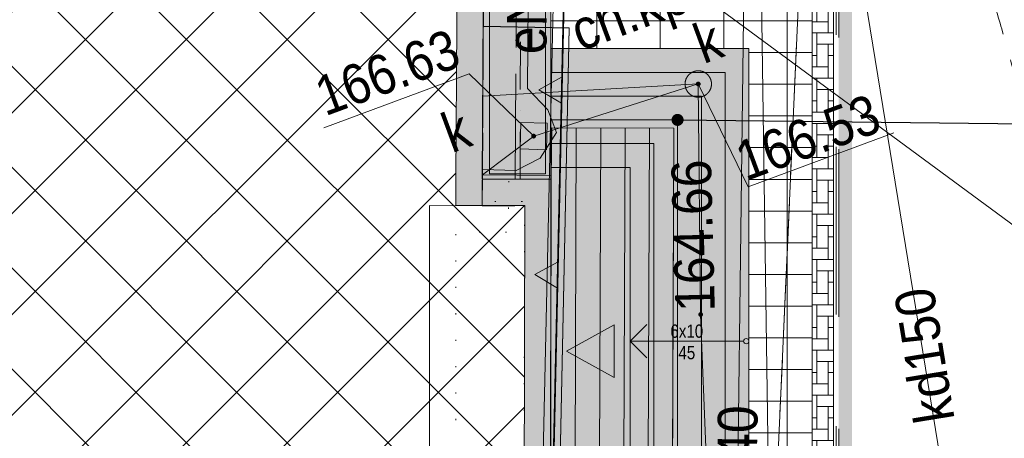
# Model space of a CAD drawing. Header units: millimetres. Extents: x -1155795 to 240441, y -422828 to 463730.
# Tile 42 of 66: x 19426 to 38068, y -2387 to 5541. Entities that reach past the tile are written whole.
import ezdxf
from ezdxf.xclip import XClip

# ---------------------------------------------------------------- set-up
doc = ezdxf.new("R2010")
doc.units = ezdxf.units.MM
doc.header["$MEASUREMENT"] = 0
doc.header["$XCLIPFRAME"] = 0
for name, pattern in [('Dashed 1_500', [1000, 500, -500]), ('Dot & Dashed 1_500', [1700, 900, -400, 0, -400]), ('Long Dashed', [5291.666508, 3174.999952, -2116.666555])]:
    doc.linetypes.add(name, pattern=pattern)
for name, color, linetype in [('00 PZT MAPA', 7, 'Continuous'), ('Interior - Furniture', 7, 'Continuous'), ('Sycow_7_SUPS01_K - Punkt o określonej wysokości urządzenia', 7, 'Continuous')]:
    doc.layers.add(name, color=color, linetype=linetype)
for name, color, linetype, lineweight in [('0_Nr_pióra__1', 7, 'Continuous', 13), ('0_Nr_pióra__23', 7, 'Continuous', 15), ('0_Nr_pióra__27', 7, 'Continuous', 25), ('0_Nr_pióra__38', 30, 'Continuous', 13), ('0_Nr_pióra__60', 230, 'Continuous', 13), ('2D Drafting - General_Nr_pióra__1', 7, 'Continuous', 13), ('2D Drafting - General_Nr_pióra__38', 30, 'Continuous', 13), ('2D Drafting - General_Nr_pióra__60', 230, 'Continuous', 13), ('Interior - Furniture _Nr_pióra__1', 7, 'Continuous', 13), ('Nowe_0_Nr_pióra__1', 7, 'Continuous', 13), ('Nowe_2D Drafting - General_Nr_pióra__1', 7, 'Continuous', 13), ('Nowe_Annotation - Label_Nr_pióra__85', 7, 'Continuous', 13), ('Sycow_7_218-kontur użytku gruntowego_Nr_pióra__3', 3, 'Continuous', 18), ('Sycow_7_219-działka ewidencyjna_Nr_pióra__7', 7, 'Continuous', 18), ('Sycow_7_@Wywiad_Nr_pióra__34', 34, 'Continuous', 18), ('Sycow_7_@Wywiad_Nr_pióra__7', 7, 'Continuous', 18), ('Sycow_7_chodnik (powierzchnia)_Nr_pióra__7', 7, 'Continuous', 18), ('Sycow_7_EGBB01 - Budynek_Nr_pióra__7', 7, 'Continuous', 18), ('Sycow_7_EGBN - Nawis_Nr_pióra__7', 7, 'Continuous', 18), ('Sycow_7_EGBS - Schody_Nr_pióra__7', 7, 'Continuous', 18), ('Sycow_7_EGBW - Wiatrołap_Nr_pióra__7', 7, 'Continuous', 18), ('Sycow_7_przewód elektroenergetyczny (linia)-Atr1_Nr_pióra__1', 1, 'Continuous', 18), ('Sycow_7_przewód elektroenergetyczny (linia)_Nr_pióra__1', 1, 'Continuous', 18), ('Sycow_7_przewód kanalizacyjny (linia)-Atr1_Nr_pióra__34', 34, 'Continuous', 18), ('Sycow_7_przewód kanalizacyjny (linia)_Nr_pióra__34', 34, 'Continuous', 18), ('Sycow_7_przewód wodociągowy (linia)-Atr1_Nr_pióra__5', 5, 'Continuous', 18), ('Sycow_7_przewód wodociągowy (linia)_Nr_pióra__5', 5, 'Continuous', 18), ('Sycow_7_punkt o określonej wysokości (sieć kanalizacyjna)-Atr2_Nr_pióra__34', 34, 'Continuous', 18), ('Sycow_7_punkt o określonej wysokości (sieć kanalizacyjna)_Nr_pióra__34', 34, 'Continuous', 18), ('Sycow_7_PZT_NLZ - Nieprzekraczalna linia zabudowy_Nr_pióra__7', 7, 'Continuous', 18), ('Sycow_7_SUPS01_K - Punkt o określonej wysokości urządzenia_Nr_pióra__7', 7, 'Continuous', 18), ('Sycow_7_SUPS01_K_O - Punkt o określonej wysokości urządzenia - rzędna góry_Nr_pióra__36', 36, 'Continuous', 18), ('Sycow_7_SUUS15_K - Studzienka - przewód kanalizacyjny_Nr_pióra__36', 36, 'Continuous', 18), ('Sycow_7_SUUS15_K - Studzienka okrągła - przewód kanalizacyjny_Nr_pióra__36', 36, 'Continuous', 18), ('Sycow_7_SUUS15_Ka - Studzienka kwadratowa - przewód kanalizacyjny_Nr_pióra__36', 36, 'Continuous', 18)]:
    doc.layers.add(name, color=color, linetype=linetype, lineweight=lineweight)
for name, color, linetype, lineweight, true_color in [('0_Nr_pióra__99', 7, 'Continuous', 0, 0xaad2ff), ('2D Drafting - General_Nr_pióra__101', 7, 'Continuous', 13, 0x4c4c4c), ('2D Drafting - General_Nr_pióra__78', 7, 'Continuous', 13, 0x00bb5e), ('Nowe_2D Drafting - General_Nr_pióra__81', 7, 'Continuous', 13, 0x4c4c4c), ('Sycow_7_PZT_RT - Linia rozgraniczająca_Nr_pióra__252', 7, 'Continuous', 18, 0x929292)]:
    doc.layers.add(name, color=color, linetype=linetype, lineweight=lineweight, true_color=true_color)
doc.styles.add('STYL_AUTOMATYCZNY_12', font='Arial Narrow.ttf')
doc.styles.add('STYL_AUTOMATYCZNY_5', font='txt', dxfattribs={"width": 0.9})
doc.styles.add('STYL_AUTOMATYCZNY_6', font='txt', dxfattribs={"width": 0.87})
doc.linetypes.add('nieprzekraczalna linia zabudowy', pattern='A,0,[3,-2. PZT (5)1.Shx,S=39.68254,R=0,X=0,Y=0.425],-5000,0', length=5000)
doc.linetypes.add('X (1_500)', pattern='A,0,[1,-2. PZT (5)1.Shx,S=19.84127,R=0,X=0,Y=0],-2500,0', length=2500)
doc.dimstyles.new('STYL_AUTOMATYCZNY__1', dxfattribs={"dimtxt": 0.18, "dimasz": 456, "dimexe": 0.18, "dimexo": 0.0625, "dimgap": 0, "dimtad": 0, "dimtih": 1, "dimtoh": 1, "dimdec": 4, "dimzin": 0, "dimdsep": 46, "dimcen": 0.09, "dimadec": 0, "dimazin": 0, "dimtfac": 1, "dimtdec": 4, "dimtmove": 0, "dimatfit": 3, "dimldrblk": 'ARROWHEAD_11', "dimfxl": 0, "dimtolj": 1, "dimtzin": 0, "dimarcsym": 0})

# ---------------------------------------------------------------- blocks, each defined once
blk = doc.blocks.new('Rysunek_1_7', base_point=(14567, -19307))
at = {"layer": 'Sycow_7_punkt o określonej wysokości (sieć kanalizacyjna)_Nr_pióra__34', "linetype": 'Continuous', "lineweight": 18}
blk.add_hatch(color=34, dxfattribs=at).paths.add_polyline_path([(32361, -26, 1), (32277, -57, 1)])
at = {"layer": 'Sycow_7_SUPS01_K - Punkt o określonej wysokości urządzenia', "linetype": 'Continuous', "lineweight": 0, "true_color": 0x000000}
for points in [[(32316, 4339, 1), (32231, 4307, 1)], [(29200, 3351, 1), (29115, 3320, 1)]]:
    blk.add_hatch(color=178, dxfattribs=at).paths.add_polyline_path(points)
at = {"layer": 'Sycow_7_218-kontur użytku gruntowego_Nr_pióra__3', "color": 3, "linetype": 'Continuous', "lineweight": 18}
for p, q in [((29715, 5207), (29704, 4707)), ((29704, 4707), (29715, 5207)), ((29693, 4207), (29682, 3707)), ((29682, 3707), (29693, 4207)), ((29671, 3207), (29659, 2707)), ((29659, 2707), (29671, 3207)), ((29648, 2208), (29637, 1708)), ((29637, 1708), (29648, 2208)), ((29626, 1208), (29615, 708)), ((29615, 708), (29626, 1208)), ((29603, 208), (29592, -292)), ((29592, -292), (29603, 208)), ((29581, -792), (29570, -1292)), ((29570, -1292), (29581, -792)), ((29559, -1791), (29548, -2291)), ((29548, -2291), (29559, -1791))]:
    blk.add_line(p, q, dxfattribs=at)
at = {"layer": 'Sycow_7_219-działka ewidencyjna_Nr_pióra__7', "color": 7, "linetype": 'Continuous', "lineweight": 18}
blk.add_line((29363, -10520), (29787, 8437), dxfattribs=at)
at = {"layer": 'Sycow_7_@Wywiad_Nr_pióra__34', "color": 34, "linetype": 'Continuous', "lineweight": 18}
blk.add_line((32274, 4323), (28197, 4091), dxfattribs=at)
at = {"layer": 'Sycow_7_@Wywiad_Nr_pióra__34', "color": 34, "linetype": 'Continuous', "lineweight": 18, "flags": 128}
for points in [[(25204, 11259), (53127, -9324), (56160, -12009)], [(32274, 4323), (29158, 3336), (28187, 2600)], [(32274, 4323), (32319, -42), (32852, -13422)]]:
    blk.add_lwpolyline(points, dxfattribs=at)
at = {"layer": 'Sycow_7_@Wywiad_Nr_pióra__7', "color": 7, "linetype": 'Continuous', "lineweight": 18, "flags": 128}
blk.add_lwpolyline([(32827, -15209), (33290, -13736), (34196, 6465)], dxfattribs=at)
at = {"layer": 'Sycow_7_chodnik (powierzchnia)_Nr_pióra__7', "color": 7, "linetype": 'Continuous', "lineweight": 18}
for p, q in [((34090, 4085), (34135, 5084)), ((34022, 2586), (34067, 3585)), ((33955, 1088), (34000, 2087)), ((33888, -411), (33933, 588)), ((33821, -1909), (33866, -910))]:
    blk.add_line(p, q, dxfattribs=at)
at = {"layer": 'Sycow_7_EGBB01 - Budynek_Nr_pióra__7', "color": 7, "linetype": 'Continuous', "lineweight": 18, "flags": 128}
blk.add_lwpolyline([(-17433, 10690), (-9099, 10769), (-9083, 9069), (-2312, 9093), (-2295, 8213), (17154, 8091), (17150, 8971), (28229, 8897), (28183, 2018), (27183, 2019), (27183, -3501), (28191, -3500), (28149, -10514), (17008, -10392), (17018, -9512), (-2462, -9464), (-2459, -10323), (-9329, -10299), (-9388, -12468), (-13090, -12384), (-13071, -9684), (-17775, -9654)], close=True, dxfattribs=at)
at = {"layer": 'Sycow_7_EGBN - Nawis_Nr_pióra__7', "color": 7, "linetype": 'Continuous', "lineweight": 18}
for p, q in [((28836, 7013), (28823, 5013)), ((28195, 3898), (28209, 5898)), ((28819, 4513), (28806, 2513))]:
    blk.add_line(p, q, dxfattribs=at)
at = {"layer": 'Sycow_7_EGBN - Nawis_Nr_pióra__7', "color": 7, "linetype": 'Continuous', "lineweight": 18, "flags": 128}
blk.add_lwpolyline([(28802, 2014), (28183, 2018), (28192, 3398)], dxfattribs=at)
at = {"layer": 'Sycow_7_EGBS - Schody_Nr_pióra__7', "color": 7, "linetype": 'Continuous', "lineweight": 18}
for p, q in [((29965, 3490), (29937, -4897)), ((30426, 3489), (30398, -4898)), ((30888, 3487), (30859, -4900)), ((31349, 3485), (31320, -4902)), ((31810, 3484), (31781, -4903))]:
    blk.add_line(p, q, dxfattribs=at)
at = {"layer": 'Sycow_7_EGBS - Schody_Nr_pióra__7', "color": 7, "linetype": 'Continuous', "lineweight": 18, "flags": 128}
blk.add_lwpolyline([(31810, 3484), (31781, -4903), (29477, -4895), (29486, 2547), (29504, 3492)], close=True, dxfattribs=at)
at = {"layer": 'Sycow_7_EGBW - Wiatrołap_Nr_pióra__7', "color": 7, "linetype": 'Continuous', "lineweight": 18}
for p, q in [((28686, 2462), (28686, 2482)), ((28423, 2098), (28443, 2098)), ((28923, 2095), (28943, 2095)), ((28682, 1962), (28683, 1982)), ((28125, 1518), (28145, 1518)), ((28625, 1517), (28645, 1517)), ((28984, 1655), (28984, 1635)), ((27683, 1460), (27683, 1480)), ((28983, 1155), (28983, 1136)), ((27683, 960), (27683, 980)), ((28983, 656), (28983, 636)), ((27683, 460), (27683, 480)), ((28982, 156), (28982, 136)), ((27683, -40), (27683, -20)), ((28981, -344), (28981, -364)), ((27683, -540), (27683, -520)), ((28980, -844), (28980, -864)), ((27683, -1040), (27683, -1020)), ((28980, -1344), (28980, -1364)), ((27683, -1540), (27683, -1520)), ((28979, -1844), (28979, -1864)), ((27683, -2040), (27683, -2020)), ((28978, -2344), (28978, -2364))]:
    blk.add_line(p, q, dxfattribs=at)
at = {"layer": 'Sycow_7_EGBW - Wiatrołap_Nr_pióra__7', "color": 7, "linetype": 'Continuous', "lineweight": 18, "flags": 128}
blk.add_lwpolyline([(28187, 2600), (29485, 2591), (29476, -4045), (28188, -4041), (28191, -3500), (27183, -3501), (27183, 2019), (28183, 2018)], close=True, dxfattribs=at)
at = {"layer": 'Sycow_7_przewód elektroenergetyczny (linia)_Nr_pióra__1', "color": 1, "linetype": 'Continuous', "lineweight": 18, "flags": 128}
blk.add_lwpolyline([(28187, 2704), (28825, 2685), (29282, 2918), (29592, 3406), (29423, 3834), (29040, 4236), (29059, 6717), (39136, 7206), (51928, 7133), (52511, 10165), (52886, 12926), (51921, 29385), (52415, 42450), (53316, 59397), (61333, 59433), (61641, 60443)], dxfattribs=at)
at = {"layer": 'Sycow_7_przewód kanalizacyjny (linia)_Nr_pióra__34', "color": 34, "linetype": 'Continuous', "lineweight": 18}
for p, q in [((33860, -20532), (33402, 10425)), ((39236, -17368), (34892, 9282))]:
    blk.add_line(p, q, dxfattribs=at)
at = {"layer": 'Sycow_7_przewód wodociągowy (linia)_Nr_pióra__5', "color": 5, "linetype": 'Continuous', "lineweight": 18, "flags": 128}
for points in [[(32838, -17572), (33202, 11109), (31328, 11363)], [(28205, 5413), (29831, 5382), (29257, -22097)]]:
    blk.add_lwpolyline(points, dxfattribs=at)
at = {"layer": 'Sycow_7_PZT_NLZ - Nieprzekraczalna linia zabudowy_Nr_pióra__7', "color": 7, "linetype": 'Continuous', "lineweight": 18}
for p, q in [((29768, 7581), (29696, 4332)), ((29696, 4332), (29690, 4082)), ((29690, 4082), (29617, 833)), ((29617, 833), (29612, 583)), ((29612, 583), (29539, -2666))]:
    blk.add_line(p, q, dxfattribs=at)
at = {"layer": 'Sycow_7_PZT_NLZ - Nieprzekraczalna linia zabudowy_Nr_pióra__7', "color": 7, "linetype": 'Continuous', "lineweight": 18, "flags": 128}
for points in [[(29698, 4457), (29687, 3957), (29258, 4214)], [(29620, 958), (29609, 458), (29180, 715)]]:
    blk.add_lwpolyline(points, close=True, dxfattribs=at)
at = {"layer": 'Sycow_7_PZT_RT - Linia rozgraniczająca_Nr_pióra__252', "color": 252, "linetype": 'Continuous', "lineweight": 18, "true_color": 0x929292, "flags": 128}
blk.add_lwpolyline([(-83292, -11412), (-81842, -11494), (-65673, -13493), (-45598, -14248), (-45486, -8787), (-19127, -10181), (29168, -10319), (29592, 8632), (56966, 9345), (57408, -5361), (103296, -5317)], dxfattribs=at)
at = {"layer": 'Sycow_7_SUPS01_K - Punkt o określonej wysokości urządzenia_Nr_pióra__7', "color": 7, "linetype": 'Continuous', "lineweight": 18, "flags": 128}
for points in [[(25182, 3495), (27936, 4515), (29158, 3336)], [(35974, 3395), (33220, 2376), (32274, 4323)]]:
    blk.add_lwpolyline(points, dxfattribs=at)
at = {"layer": 'Sycow_7_SUUS15_K - Studzienka okrągła - przewód kanalizacyjny_Nr_pióra__36', "color": 36, "linetype": 'Continuous', "lineweight": 18}
blk.add_circle((32274, 4323), 250, dxfattribs=at)
at = {"layer": 'Sycow_7_SUUS15_Ka - Studzienka kwadratowa - przewód kanalizacyjny_Nr_pióra__36', "color": 36, "linetype": 'Continuous', "lineweight": 18, "flags": 128}
blk.add_lwpolyline([(28914, 3592), (29414, 3579), (29401, 3079), (28901, 3092)], close=True, dxfattribs=at)
at = {"layer": 'Sycow_7_@Wywiad_Nr_pióra__7', "color": 7, "linetype": 'Continuous', "lineweight": 18, "insert": (30120, 4726), "char_height": 750, "attachment_point": 7, "rotation": 20.318, "style": 'STYL_AUTOMATYCZNY_5'}
blk.add_mtext('\\A1;{\\pql;\\fArial|b0|i0|c0|p0;\\W0.900000;ch.kp.}', dxfattribs=at)
at = {"layer": 'Sycow_7_przewód elektroenergetyczny (linia)-Atr1_Nr_pióra__1', "color": 1, "linetype": 'Continuous', "lineweight": 18, "insert": (29028, 4888), "char_height": 750, "attachment_point": 4, "rotation": 89.546, "style": 'STYL_AUTOMATYCZNY_5'}
blk.add_mtext('\\A1;{\\pql;\\fArial|b0|i0|c0|p0;\\W0.900000;eNA}', dxfattribs=at)
at = {"layer": 'Sycow_7_przewód kanalizacyjny (linia)-Atr1_Nr_pióra__34', "color": 34, "linetype": 'Continuous', "lineweight": 18, "insert": (36765, -2087), "char_height": 750, "attachment_point": 4, "rotation": 99.257, "style": 'STYL_AUTOMATYCZNY_5'}
blk.add_mtext('\\A1;{\\pql;\\fArial|b0|i0|c0|p0;\\W0.900000;kd150}', dxfattribs=at)
at = {"layer": 'Sycow_7_przewód wodociągowy (linia)-Atr1_Nr_pióra__5', "color": 5, "linetype": 'Continuous', "lineweight": 18, "insert": (33006, -3493), "char_height": 750, "attachment_point": 4, "rotation": 89.273, "style": 'STYL_AUTOMATYCZNY_5'}
blk.add_mtext('\\A1;{\\pql;\\fArial|b0|i0|c0|p0;\\W0.900000;w40}', dxfattribs=at)
at = {"layer": 'Sycow_7_punkt o określonej wysokości (sieć kanalizacyjna)-Atr2_Nr_pióra__34', "color": 34, "linetype": 'Continuous', "lineweight": 18, "insert": (32599, 17), "char_height": 750, "attachment_point": 7, "rotation": 91.5209, "style": 'STYL_AUTOMATYCZNY_5'}
blk.add_mtext('\\A1;{\\pql;\\fArial|b0|i0|c0|p0;\\W0.900000;164.66}', dxfattribs=at)
at = {"layer": 'Sycow_7_SUPS01_K_O - Punkt o określonej wysokości urządzenia - rzędna góry_Nr_pióra__36', "color": 36, "linetype": 'Continuous', "lineweight": 18, "char_height": 750, "attachment_point": 7, "rotation": 20.318, "style": 'STYL_AUTOMATYCZNY_6'}
for s, insert in [('\\A1;{\\pql;\\fArial|b0|i0|c0|p0;\\W0.870000;166.63}', (25213, 3699)), ('\\A1;{\\pql;\\fArial|b0|i0|c0|p0;\\W0.870000;166.53}', (33174, 2469))]:
    blk.add_mtext(s, dxfattribs=dict(at, insert=insert))
at = {"layer": 'Sycow_7_SUUS15_K - Studzienka - przewód kanalizacyjny_Nr_pióra__36', "color": 36, "linetype": 'Continuous', "lineweight": 18, "char_height": 750, "attachment_point": 4, "rotation": 20.318, "style": 'STYL_AUTOMATYCZNY_6'}
for insert in [(32243, 5049), (27476, 3360)]:
    blk.add_mtext('\\A1;{\\pql;\\fArial|b0|i0|c0|p0;\\W0.870000;k}', dxfattribs=dict(at, insert=insert))
blk = doc.blocks.new('Entrance Symbol 22')
at = {"layer": 'Interior - Furniture', "linetype": 'Continuous', "lineweight": 0, "true_color": 0x000000}
blk.add_hatch(color=178, dxfattribs=at).paths.add_polyline_path([(0, 0), (1000, 0), (500, 900)])
at = {"layer": 'Interior - Furniture _Nr_pióra__1', "color": 7, "linetype": 'Continuous', "lineweight": 13}
for p, q in [((0, 0), (500, 900)), ((1000, 0), (500, 900)), ((0, 0), (1000, 0))]:
    blk.add_line(p, q, dxfattribs=at)
blk = doc.blocks.new('ARROWHEAD_11')
at = {"color": 0, "linetype": 'Continuous', "lineweight": 0}
blk.add_line((0, 0), (-1, 0), dxfattribs=at)
at = {"color": 0, "linetype": 'Continuous', "lineweight": 0, "const_width": 0.25, "flags": 128}
blk.add_lwpolyline([(-0.125, 0, 1), (0.125, 0, 1)], format="xyb", close=True, dxfattribs=at)

msp = doc.modelspace()

# ---------------------------------------------------------------- block references
at = {"layer": '00 PZT MAPA', "color": 7, "linetype": 'Continuous', "lineweight": 15}
ref = msp.add_blockref('Rysunek_1_7', (14567, -19307), dxfattribs=at)
XClip(ref).set_block_clipping_path([(-38444.7789564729, -141413.2871562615), (134317.2398628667, -77444.9644498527), (67578.7707096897, 102798.5088210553), (-105183.2481096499, 38830.1861146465)])

# ---------------------------------------------------------------- next in the draw order: hatches: boundary and pattern name
at = {"layer": '2D Drafting - General_Nr_pióra__1', "linetype": 'Continuous', "lineweight": 0, "true_color": 0x000000}
h = msp.add_hatch(color=178, dxfattribs=at)
h.paths.add_polyline_path([(28223, 8907), (29482, 8907), (29482, 2521), (28182, 2523)])
h.paths.add_polyline_path([(28323, 8807), (28324, 2622), (29379, 2621), (29382, 8807)], flags=0)
msp.add_hatch(color=178, dxfattribs=at).paths.add_polyline_path([(30982, -11704), (30982, -3994), (29482, -3994), (29482, 4993), (33232, 4993), (33232, -11704)])
at = {"layer": '2D Drafting - General_Nr_pióra__101', "linetype": 'Continuous', "lineweight": 13, "true_color": 0x4c4c4c}
h = msp.add_hatch(dxfattribs=at)
h.set_pattern_fill('Grid_60x120', color=59, style=0, pattern_type=2)
h.set_pattern_definition([(0, (14754.2, -3483.2), (0, 600), []), (90, (14754.2, -3483.2), (-1200, 0), [])])
h.paths.add_polyline_path([(-27360, -15863), (-27325, -10740), (-17580, -10740), (-17580, -9644), (-16507, -9655), (-13077, -9674), (-13095, -12374), (-9394, -12458), (-7395, -12458), (-7395, -10800), (-2462, -10813), (-2447, -14589), (17022, -14509), (17007, -10887), (21317, -10932), (21316, -12904), (29482, -12904), (29482, -11704), (33232, -11704), (33232, 4993), (29482, 4993), (29482, 8898), (31104, 8746), (32394, 8725), (33002, 8722), (40975, 8678), (40928, 7573), (34433, 7573), (34432, -11704), (33628, -13730), (32823, -15204), (32232, -15864)])
h = msp.add_hatch(dxfattribs=at)
h.set_pattern_fill('Brick_Floor___Laid_Flat', color=59, style=0, pattern_type=2)
h.set_pattern_definition([(0, (36015.8, -4145.55), (0, 857.6), [643.2, -214.4]), (0, (36659, -3931.15), (0, 857.6), [643.2, -214.4]), (0, (36444.6, -3716.75), (0, 857.6), [643.2, -214.4]), (0, (36230.2, -3502.35), (0, 857.6), [643.2, -214.4]), (90, (36444.6, -4145.55), (-857.6, 0), [643.2, -214.4]), (90, (36230.2, -3931.15), (-857.6, 0), [643.2, -214.4]), (90, (36015.8, -3716.75), (-857.6, 0), [643.2, -214.4]), (90, (36659, -3502.35), (-857.6, 0), [643.2, -214.4])])
h.paths.add_polyline_path([(32232, -15864), (32823, -15204), (33628, -13730), (34432, -11704), (34433, 7573), (34835, 7573), (34834, -15864)])
at = {"layer": '2D Drafting - General_Nr_pióra__38', "linetype": 'Continuous', "lineweight": 0, "true_color": 0x3f2000}
msp.add_hatch(color=38, dxfattribs=at).paths.add_polyline_path([(31882, 3643), (29482, 3643), (29482, 2521), (29482, -3994), (29482, -4885), (31882, -4893)])
at = {"layer": '2D Drafting - General_Nr_pióra__60', "linetype": 'Continuous', "lineweight": 0, "true_color": 0x7f0040}
h = msp.add_hatch(color=236, dxfattribs=at)
h.paths.add_polyline_path([(35185, 7223), (57118, 7223), (57118, 10495), (36185, 10496), (36185, 14384), (-5891, 14384), (-17356, 20156), (-22444, 20156), (-27514, 14228), (-27712, -16213), (35184, -16214)])
h.paths.add_polyline_path([(34935, 7473), (56868, 7473), (56868, 10245), (35935, 10246), (35935, 14134), (-5950, 14134), (-17415, 19906), (-22329, 19906), (-27264, 14135), (-27461, -15963), (34934, -15964)], flags=0)
at = {"layer": '2D Drafting - General_Nr_pióra__78', "linetype": 'Continuous', "lineweight": 0, "true_color": 0x002e17}
msp.add_hatch(color=158, dxfattribs=at).paths.add_polyline_path([(28323, 8807), (29382, 8807), (29379, 2621), (28324, 2622)])
at = {"layer": 'Nowe_2D Drafting - General_Nr_pióra__1', "linetype": 'Continuous', "lineweight": 0, "true_color": 0x000000}
h = msp.add_hatch(color=178, dxfattribs=at)
h.paths.add_polyline_path([(-17780, -9644), (-13077, -9674), (-13095, -12374), (-9394, -12458), (-9333, -10294), (-2464, -10313), (-2468, -9454), (17014, -9507), (17005, -10387), (28143, -10504), (28184, -3995), (29482, -3994), (29482, 2521), (28182, 2523), (28223, 8907), (17145, 8981), (17150, 8096), (-2299, 8218), (-2317, 9103), (-9087, 9074), (-9105, 10779), (-17439, 10701)])
h.paths.add_polyline_path([(-17272, -9147), (-12573, -9177), (-12592, -11885), (-9880, -11947), (-9819, -9793), (-2967, -9812), (-2970, -8953), (17520, -9008), (17510, -9892), (27646, -9999), (27684, -3996), (27684, -3496), (28979, -3496), (28987, 2022), (27682, 2023), (27682, 2523), (27720, 8410), (17648, 8478), (17654, 7593), (-2788, 7721), (-2807, 8601), (-9581, 8572), (-9599, 10275), (-16947, 10205)], flags=0)
at = {"layer": 'Nowe_2D Drafting - General_Nr_pióra__81', "linetype": 'Continuous', "lineweight": 13, "true_color": 0x4c4c4c}
h = msp.add_hatch(dxfattribs=at)
h.set_pattern_fill('Grid_90x90', color=59, style=0, pattern_type=2)
h.set_pattern_definition([(135, (-11784.2, -558.9), (954.594, 954.594), []), (45, (-11784.2, -558.9), (-954.594, 954.594), [])])
h.paths.add_polyline_path([(-16947, 10205), (-17272, -9147), (-12573, -9177), (-12592, -11885), (-9880, -11947), (-9819, -9793), (-2967, -9812), (-2970, -8953), (17520, -9008), (17510, -9892), (27646, -9999), (27684, -3496), (28979, -3496), (28987, 2016), (27682, 2023), (27720, 8410), (17648, 8478), (17654, 7593), (-2788, 7721), (-2807, 8601), (-9581, 8572), (-9599, 10275)])

# ---------------------------------------------------------------- next in the draw order: linework, layer by layer
at = {"layer": '0_Nr_pióra__1', "color": 7, "linetype": 'Continuous', "lineweight": 13}
for points in [[(29482, 2521), (29482, 4993), (29482, 8907), (28223, 8907), (28182, 2523)], [(29379, 2621), (29382, 8807), (28323, 8807), (28324, 2622)]]:
    msp.add_lwpolyline(points, close=True, dxfattribs=at)
at = {"layer": '0_Nr_pióra__23', "color": 7, "linetype": 'Dot & Dashed 1_500', "lineweight": 15}
msp.add_lwpolyline([(28899, 2520), (28916, 8907), (28223, 8907)], dxfattribs=at)
at = {"layer": '0_Nr_pióra__27', "color": 7, "linetype": 'nieprzekraczalna linia zabudowy', "lineweight": 25}
msp.add_line((29360, -10515), (29784, 8442), dxfattribs=at)
at = {"layer": '0_Nr_pióra__27', "color": 7, "linetype": 'Continuous', "lineweight": 25}
msp.add_lwpolyline([(29784, 8442), (29360, -10515), (-19136, -10376)], dxfattribs=at)
at = {"layer": '0_Nr_pióra__38', "color": 30, "linetype": 'X (1_500)', "lineweight": 13}
msp.add_lwpolyline([(28202, 5418), (29827, 5387), (29253, -22092)], dxfattribs=at)
at = {"layer": '0_Nr_pióra__60', "color": 230, "linetype": 'Long Dashed', "lineweight": 13}
for points in [[(-27461, -15963), (34934, -15964), (34935, 7473), (56868, 7473), (56868, 10245), (35935, 10246), (35935, 14134), (-5950, 14134), (-17415, 19906), (-22329, 19906), (-27264, 14135)], [(-27410, -15913), (34884, -15914), (34885, 7523), (56818, 7523), (56818, 10195), (35885, 10196), (35885, 14084), (-5962, 14084), (-17427, 19856), (-22306, 19856), (-27214, 14116)], [(-27360, -15863), (34834, -15864), (34835, 7573), (56768, 7573), (56768, 10145), (35835, 10146), (35835, 14034), (-5974, 14034), (-17439, 19806), (-22283, 19806), (-27164, 14097)]]:
    msp.add_lwpolyline(points, close=True, dxfattribs=at)
at = {"layer": '0_Nr_pióra__99', "color": 141, "linetype": 'Dashed 1_500', "lineweight": 0, "true_color": 0xaad2ff}
for centre, radius in [((88699, -12696), 150000), ((-56052, -28118), 150000), ((-34105, -15278), 75000)]:
    msp.add_circle(centre, radius, dxfattribs=at)
at = {"layer": '2D Drafting - General_Nr_pióra__101', "color": 59, "linetype": 'Continuous', "lineweight": 13, "true_color": 0x4c4c4c, "flags": 128}
msp.add_lwpolyline([(17007, -10887), (21317, -10932), (21316, -12904), (29482, -12904), (29482, -11704), (33232, -11704), (33232, 4993), (29482, 4993), (29482, 8898), (31104, 8746), (32394, 8725), (33002, 8722), (40975, 8678), (40928, 7573), (34433, 7573), (34432, -11704), (33628, -13730), (32823, -15204), (32232, -15864), (-27360, -15863)], dxfattribs=at)
msp.add_lwpolyline([(32232, -15864), (32823, -15204), (33628, -13730), (34432, -11704), (34433, 7573), (34835, 7573), (34834, -15864)], close=True, dxfattribs=at)
at = {"layer": '2D Drafting - General_Nr_pióra__38', "color": 30, "linetype": 'X (1_500)', "lineweight": 13, "flags": 128}
msp.add_lwpolyline([(31882, 3643), (29482, 3643), (29482, 2521), (29482, -3994), (29482, -4885), (31882, -4893)], close=True, dxfattribs=at)
at = {"layer": 'Nowe_0_Nr_pióra__1', "color": 7, "linetype": 'Continuous', "lineweight": 13}
for p, q in [((30982, -547), (31300, -229)), ((33132, -547), (30982, -547)), ((30982, -547), (31300, -865))]:
    msp.add_line(p, q, dxfattribs=at)
msp.add_lwpolyline([(33232, 4993), (33232, -11704), (30982, -11704), (30982, -3994), (29482, -3994), (29482, 4993)], close=True, dxfattribs=at)
for points in [[(32782, -11704), (32782, 4543), (29482, 4543)], [(32332, -11704), (32332, 4093), (29482, 4093)], [(31882, -11704), (31882, 3643), (29482, 3643)], [(30982, -7227), (31432, -7227), (31432, 3193), (29482, 3193)], [(30982, -3994), (30982, 2743), (29482, 2743)]]:
    msp.add_lwpolyline(points, dxfattribs=at)
msp.add_circle((33182, -547), 50, dxfattribs=at)
at = {"layer": 'Nowe_2D Drafting - General_Nr_pióra__1', "color": 7, "linetype": 'Continuous', "lineweight": 13, "flags": 128}
for points in [[(-17780, -9644), (-13077, -9674), (-13095, -12374), (-9394, -12458), (-9333, -10294), (-2464, -10313), (-2468, -9454), (17014, -9507), (17005, -10387), (28143, -10504), (28184, -3995), (29482, -3994), (29482, 2521), (28182, 2523), (28223, 8907), (17145, 8981), (17150, 8096), (-2299, 8218), (-2317, 9103), (-9087, 9074), (-9105, 10779), (-17439, 10701)], [(-17272, -9147), (-12573, -9177), (-12592, -11885), (-9880, -11947), (-9819, -9793), (-2967, -9812), (-2970, -8953), (17520, -9008), (17510, -9892), (27646, -9999), (27684, -3996), (27684, -3496), (28979, -3496), (28987, 2022), (27682, 2023), (27682, 2523), (27720, 8410), (17648, 8478), (17654, 7593), (-2788, 7721), (-2807, 8601), (-9581, 8572), (-9599, 10275), (-16947, 10205)]]:
    msp.add_lwpolyline(points, close=True, dxfattribs=at)

# ---------------------------------------------------------------- next in the draw order: block references
at = {"layer": 'Interior - Furniture', "color": 7, "linetype": 'Continuous', "lineweight": 13, "zscale": 1000, "rotation": 90}
msp.add_blockref('Entrance Symbol 22', (30679, -1237), dxfattribs=at)

# ---------------------------------------------------------------- next in the draw order: texts
at = {"layer": 'Nowe_0_Nr_pióra__1', "color": 7, "linetype": 'Continuous', "lineweight": 13, "insert": (32057, -232), "char_height": 250, "attachment_point": 2, "line_spacing_factor": 0.976915, "style": 'STYL_AUTOMATYCZNY_12'}
msp.add_mtext('\\A1;{\\pqc;\\fArial Narrow|b0|i0|c0|p0;\\W1.000000;6x10\\P\\pqc;\\fArial Narrow|b0|i0|c0|p0;\\W1.000000;45}', dxfattribs=at)

# ---------------------------------------------------------------- next in the draw order: leaders
at = {"layer": 'Nowe_Annotation - Label_Nr_pióra__85', "color": 7, "linetype": 'Continuous', "lineweight": 13, "annotation_type": 0, "has_hookline": 1, "hookline_direction": 0, "text_width": 23854}
msp.add_leader([(31882, 3643), (51882, 3417), (56882, 3417)], dimstyle='STYL_AUTOMATYCZNY__1', dxfattribs=at)

doc.saveas('drawing.dxf')
